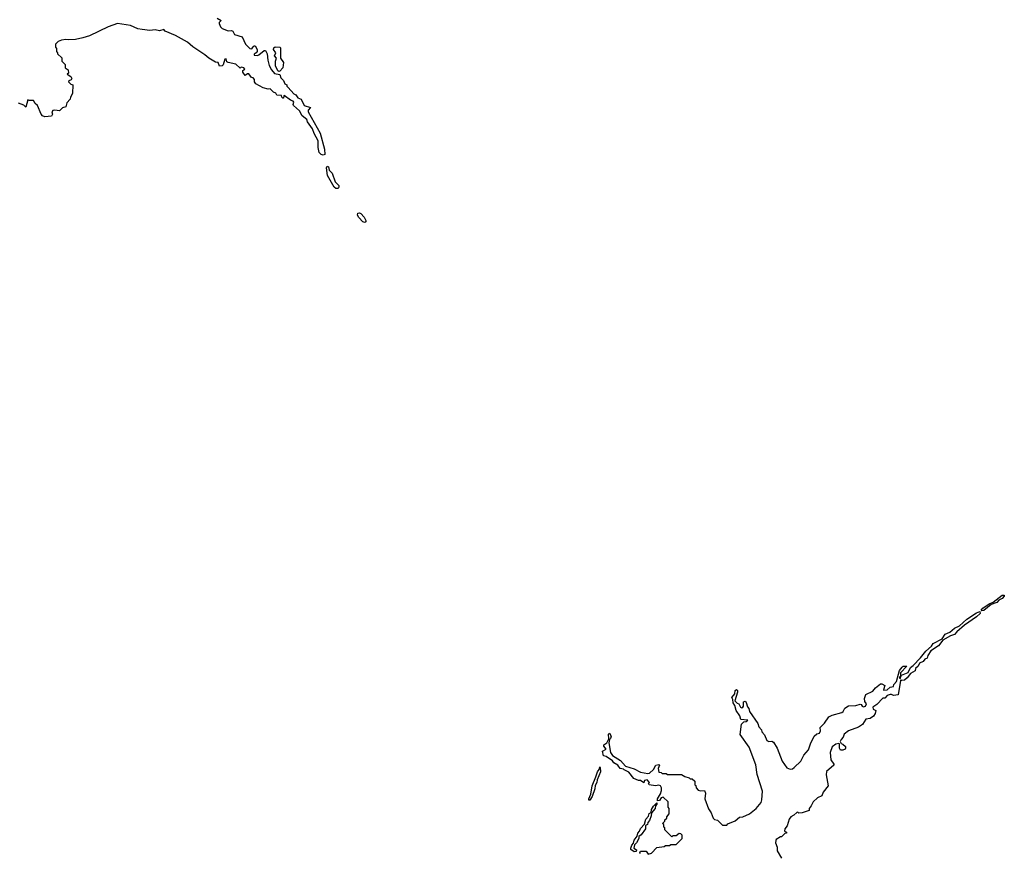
# Model space of a CAD drawing. Extents: x 1980017 to 2252640, y 74400 to 266395.
# Tile 88 of 256: x 2005978 to 2015124, y 189068 to 196812. Entities that reach past the tile are written whole.
import ezdxf

# ---------------------------------------------------------------- set-up
doc = ezdxf.new("R2010")
doc.units = 0

msp = doc.modelspace()

# ---------------------------------------------------------------- linework, layer by layer
at = {"layer": '0CON20XD'}
for points in [[(2007812.5, 196825), (2007847.5, 196805), (2007830, 196785), (2007830, 196775), (2007842.5, 196745), (2007859.3, 196729.3), (2007915, 196707.5), (2007945, 196712.5), (2007956.1, 196706.1), (2007973, 196673), (2008043, 196653), (2008073.9, 196583.9), (2008115, 196542.5), (2008135, 196540), (2008145, 196560), (2008155, 196570), (2008165, 196570), (2008182.5, 196535), (2008183, 196517), (2008175, 196502.5), (2008155, 196490), (2008155, 196482.5), (2008185, 196480), (2008200, 196485), (2008250, 196525), (2008260, 196525), (2008276.2, 196495), (2008281.2, 196435), (2008293.8, 196385), (2008316.2, 196345), (2008345, 196313.3), (2008395, 196302.5), (2008403, 196273), (2008428.3, 196248.3), (2008440, 196215), (2008460, 196205), (2008460, 196195), (2008470.7, 196180.7), (2008525, 196122.5), (2008543, 196113), (2008560, 196085), (2008593, 196073), (2008618.8, 196015), (2008677.5, 195995), (2008657.3, 195972.7), (2008657.5, 195955), (2008768.3, 195758.3), (2008809.6, 195609.6), (2008810.8, 195559.2), (2008797.3, 195552.7), (2008777.8, 195557.8), (2008758.8, 195578.8), (2008750.8, 195625), (2008750.9, 195685), (2008713.6, 195755), (2008698.3, 195798.3), (2008651.3, 195861.3), (2008645, 195886), (2008600, 195920), (2008577.5, 195965), (2008521.2, 196015), (2008518, 196025), (2008524, 196045), (2008518.8, 196055), (2008494.2, 196064.2), (2008435, 196107.5), (2008430, 196105), (2008428.3, 196081.7), (2008421.7, 196081.7), (2008411.7, 196091.7), (2008408.3, 196108.3), (2008365, 196110), (2008358.3, 196128.3), (2008335, 196137.5), (2008305, 196170), (2008285, 196167.5), (2008238.3, 196178.3), (2008170, 196215), (2008160, 196235), (2008160, 196255), (2008145, 196270), (2008130, 196275), (2008105, 196310), (2008095, 196310), (2008071.7, 196291.7), (2008050, 196325), (2008051.7, 196338.3), (2008067.5, 196352.5), (2008060, 196365), (2008035, 196370), (2008025, 196360), (2007985, 196397.5), (2007913, 196413), (2007901.7, 196421.7), (2007895, 196447.5), (2007882.5, 196445), (2007868.3, 196391.7), (2007857.5, 196382.5), (2007835, 196380), (2007820, 196415), (2007795, 196417.5), (2007733, 196453), (2007695.8, 196485.8), (2007585, 196558), (2007535, 196603.8), (2007425.6, 196665.6), (2007330, 196705), (2007315, 196720), (2007275, 196707.5), (2007235, 196717.5), (2007185, 196712.5), (2007115, 196720), (2007075, 196727.5), (2007006.4, 196756.4), (2006885, 196776.7), (2006800, 196745), (2006625, 196662.5), (2006565, 196643.3), (2006495, 196627.5), (2006435, 196623.3), (2006405, 196627.5), (2006365, 196620), (2006335, 196610), (2006310, 196585), (2006310, 196555), (2006320, 196545), (2006320, 196515), (2006330, 196505), (2006330, 196495), (2006368.3, 196458.3), (2006370, 196425), (2006400, 196395), (2006400, 196365), (2006427.5, 196345), (2006430, 196315), (2006420, 196305), (2006452.7, 196282.7), (2006463.3, 196265), (2006456.2, 196253.8), (2006432.5, 196245), (2006430, 196235), (2006451.7, 196211.7), (2006470, 196205), (2006467.5, 196125), (2006448.3, 196091.7), (2006447, 196073), (2006415, 196040), (2006406.4, 196003.6), (2006375, 195992.5), (2006346.2, 195963.8), (2006305, 195972.5), (2006285, 195967.5), (2006276.7, 195955), (2006282.5, 195935), (2006274.3, 195915.7), (2006210.7, 195910.7), (2006190, 195920), (2006177.5, 195935), (2006142.5, 196015), (2006121.7, 196031.7), (2006105, 196060), (2006065, 196060), (2006051.7, 196068.3), (2006035, 196000), (2006017, 196017), (2005965, 196037.5)], [(2008385, 196330), (2008375, 196338), (2008353.3, 196383.3), (2008354.4, 196425), (2008363.8, 196453.8), (2008345.8, 196475), (2008355.6, 196505), (2008335.5, 196535), (2008338.5, 196551.5), (2008351.4, 196558.6), (2008395, 196555.7), (2008400, 196550), (2008400, 196455), (2008427.1, 196415), (2008420.5, 196365), (2008395, 196332), (2008385, 196330)], [(2008915, 195242.1), (2008897.5, 195255), (2008837.9, 195365), (2008827.5, 195435), (2008835, 195450), (2008845.8, 195445), (2008852.5, 195412.5), (2008880.8, 195385), (2008908.1, 195305), (2008941.2, 195271.2), (2008943.5, 195255), (2008935, 195243.3), (2008915, 195242.1)], [(2009185, 194927.8), (2009164.4, 194935), (2009127.5, 194975), (2009115.6, 194995), (2009120, 195015), (2009135, 195016.5), (2009145, 195010.5), (2009177.8, 194977.8), (2009193.5, 194945), (2009194.3, 194935), (2009185, 194927.8)], [(2014915, 191320), (2014907.5, 191325), (2014923.3, 191345), (2014983.8, 191385), (2015020, 191400), (2015105, 191465.7), (2015122.5, 191465), (2015123.8, 191455), (2015105, 191433.8), (2015072.3, 191417.7), (2015055, 191398.8), (2015002.5, 191377.5), (2014935, 191322.5), (2014915, 191320)], [(2011743.3, 189065), (2011736.7, 189075), (2011743.8, 189086.2), (2011796.2, 189086.2), (2011815, 189060), (2011845, 189070), (2011895, 189120), (2011965, 189130), (2011975, 189140), (2012015, 189140), (2012025, 189150), (2012075, 189150), (2012130, 189205), (2012130, 189235), (2012118.3, 189248.3), (2012105, 189250), (2012075, 189230), (2012045, 189230), (2012035, 189220), (2011970, 189285), (2011970, 189305), (2011961.7, 189311.7), (2011960, 189335), (2011950, 189345), (2011970, 189365), (2011971.7, 189378.3), (2011990, 189395), (2011990, 189405), (2012010, 189435), (2012010, 189485), (2012000, 189495), (2012000, 189545), (2011955, 189590), (2011935, 189582.5), (2011921.2, 189558.8), (2011903.6, 189553.6), (2011901.4, 189575), (2011929.7, 189620.3), (2011938.5, 189651.5), (2011938.9, 189675), (2011930, 189695), (2011915, 189700), (2011883.8, 189693.8), (2011825, 189702.5), (2011820, 189715), (2011827.5, 189725), (2011805, 189748.8), (2011782.5, 189745), (2011775, 189722.5), (2011745, 189742.5), (2011725, 189743.3), (2011683.9, 189763.9), (2011635, 189822), (2011591.7, 189841.7), (2011585, 189850), (2011556.4, 189856.4), (2011533.3, 189885), (2011497.3, 189907.3), (2011485.4, 189925.4), (2011425, 189965.6), (2011402, 189972), (2011391.2, 190015), (2011426, 190035), (2011402.7, 190062.7), (2011404, 190075), (2011430, 190095), (2011449.3, 190130.7), (2011446.4, 190173.6), (2011457.5, 190185), (2011470.6, 190155), (2011465.8, 190135), (2011455.9, 190124.1), (2011451.2, 190095), (2011464.3, 190005), (2011485, 189976.2), (2011559.7, 189929.7), (2011605, 189877.5), (2011685, 189852.5), (2011745, 189820.8), (2011812.3, 189807.7), (2011828.6, 189811.4), (2011864.1, 189845.9), (2011886.2, 189885), (2011913.3, 189893.3), (2011920, 189885), (2011907.5, 189855), (2011915, 189820), (2011937, 189817), (2011945, 189810), (2011981.7, 189808.3), (2011995, 189800), (2012125, 189800), (2012155, 189780), (2012195, 189770), (2012205, 189760), (2012225, 189760), (2012248.3, 189738.3), (2012250, 189705), (2012257, 189697), (2012260, 189675), (2012280, 189655), (2012305, 189647.5), (2012340, 189650), (2012347.5, 189625), (2012342.5, 189575), (2012375, 189480), (2012400, 189445), (2012420, 189395), (2012433, 189383), (2012460, 189375), (2012505, 189330), (2012545, 189330), (2012555, 189340), (2012625, 189370), (2012665, 189402.5), (2012695, 189407.5), (2012756.1, 189433.9), (2012820, 189485), (2012865, 189540), (2012872.5, 189565), (2012876.7, 189645), (2012829.3, 189799.3), (2012815, 189890), (2012753.6, 190053.6), (2012670.7, 190170.7), (2012683, 190267), (2012705, 190290), (2012727, 190293), (2012740, 190305), (2012675, 190310), (2012667.5, 190345), (2012633.3, 190395), (2012619.5, 190439.5), (2012603.8, 190465), (2012602.5, 190495), (2012592.5, 190515), (2012620.7, 190549.3), (2012625, 190580), (2012635, 190590), (2012645, 190580), (2012646.7, 190565), (2012620, 190485), (2012641.7, 190461.7), (2012657.5, 190455), (2012672.5, 190425), (2012685, 190420), (2012696.4, 190423.6), (2012702.5, 190435), (2012700, 190475), (2012715, 190480), (2012725, 190470), (2012738.3, 190428.3), (2012751.7, 190411.7), (2012757.5, 190385), (2012834.2, 190274.2), (2012842.3, 190242.3), (2012867.5, 190215), (2012872.5, 190195), (2012897, 190167), (2012916.7, 190115), (2012935, 190106), (2012965, 190110), (2012980.7, 190100.7), (2013013.6, 190043.6), (2013060, 189925), (2013105, 189862.5), (2013135, 189850), (2013155, 189853.3), (2013172.5, 189865), (2013232.5, 189925), (2013261.7, 189978.3), (2013305, 190030), (2013323.8, 190085), (2013357.5, 190155), (2013383, 190177), (2013406.7, 190185), (2013415.9, 190204.1), (2013413.3, 190235), (2013454.1, 190275.9), (2013494.2, 190335.8), (2013525, 190351.2), (2013615, 190376.7), (2013626.7, 190385), (2013642.5, 190415), (2013675, 190436.7), (2013745, 190440), (2013785, 190452.5), (2013795, 190450), (2013802.5, 190435), (2013815, 190428.8), (2013835, 190434), (2013843.8, 190455), (2013828.3, 190478.3), (2013823.8, 190505), (2013838.6, 190541.4), (2013902.5, 190575), (2013927.5, 190605), (2013975, 190642.5), (2013985, 190642.5), (2014012.5, 190625), (2014000, 190585), (2014005, 190582.5), (2014035, 190585.8), (2014065, 190610), (2014093.3, 190616.7), (2014098, 190635), (2014121.2, 190665), (2014150, 190765), (2014175, 190797.5), (2014185, 190806.2), (2014217.5, 190805), (2014160, 190745), (2014160, 190710), (2014150, 190705), (2014150, 190695), (2014158.3, 190691.7), (2014160, 190710), (2014165, 190710), (2014168.3, 190721.7), (2014231.4, 190748.6), (2014251.2, 190795), (2014278.6, 190811.4), (2014346.4, 190883.6), (2014393.9, 190946.1), (2014447.6, 190992.4), (2014464.4, 191015.6), (2014545, 191060), (2014575, 191102.5), (2014617.8, 191122.2), (2014660.8, 191159.2), (2014708.2, 191181.8), (2014775, 191242.5), (2014865, 191300), (2014895, 191312.5), (2014898.8, 191295), (2014866, 191264), (2014755, 191188), (2014682.5, 191125), (2014661.1, 191098.9), (2014622.8, 191087.2), (2014553.6, 191046.4), (2014512, 190995), (2014440.5, 190949.5), (2014414.2, 190905), (2014408.3, 190881.7), (2014385, 190872.5), (2014370, 190850), (2014336.7, 190835), (2014323.5, 190806.5), (2014300, 190785), (2014296.1, 190763.9), (2014251.7, 190738.3), (2014222.1, 190697.9), (2014196.2, 190675), (2014173.3, 190673.3), (2014165, 190680), (2014158.3, 190671.7), (2014139.3, 190540.7), (2014095, 190533.8), (2014075, 190543.8), (2014065, 190542), (2014035, 190532.5), (2014015, 190510), (2013995, 190507.5), (2013939.5, 190450.5), (2013901.4, 190425), (2013905, 190406.7), (2013930, 190395), (2013923.3, 190365), (2013907.8, 190342.2), (2013878.7, 190321.3), (2013835.9, 190314.1), (2013806.7, 190265), (2013770.5, 190239.5), (2013675, 190206.7), (2013637.5, 190175), (2013626.7, 190145), (2013607.5, 190125), (2013600, 190105), (2013607, 190087), (2013625, 190080), (2013648.8, 190058.8), (2013650, 190045), (2013644, 190036), (2013625, 190026), (2013603.3, 190025), (2013593, 190043), (2013593, 190083), (2013586.7, 190086.7), (2013558.8, 190081.2), (2013525, 190057.5), (2013507.5, 190005), (2013512.5, 189935), (2013540, 189895), (2013540, 189885), (2013473, 189827), (2013467.5, 189795), (2013487, 189693), (2013442.5, 189635), (2013428.8, 189601.2), (2013387, 189583), (2013346.7, 189545), (2013330.7, 189509.3), (2013310, 189485), (2013310, 189465), (2013245, 189442.5), (2013215, 189440), (2013205, 189450), (2013195, 189447.5), (2013168.3, 189421.7), (2013142.3, 189407.7), (2013123.8, 189385), (2013106.2, 189323.8), (2013084, 189295), (2013083.3, 189273.3), (2013100, 189265), (2013100, 189255), (2013085, 189250), (2013055, 189220), (2013045, 189220), (2013005, 189196.7), (2013000, 189185), (2012997.5, 189165), (2013012.5, 189125), (2013015, 189090), (2013053.9, 189023.9)], [(2011275, 189560), (2011265, 189560), (2011264.3, 189575), (2011281.7, 189618.3), (2011294.4, 189695.6), (2011330.8, 189779.2), (2011344, 189825), (2011360, 189845), (2011365, 189870), (2011370, 189865), (2011372, 189825), (2011341.2, 189748.8), (2011338.1, 189725), (2011322.5, 189697.5), (2011319.4, 189665), (2011295.5, 189594.5), (2011275, 189560)], [(2011685, 189082.5), (2011655, 189102.5), (2011653.8, 189115), (2011665, 189142.5), (2011678.3, 189161.7), (2011685, 189190), (2011714.1, 189225.9), (2011720, 189255), (2011735.9, 189274.1), (2011743.4, 189296.6), (2011782.5, 189337.5), (2011794.5, 189385.5), (2011818.8, 189411.2), (2011825, 189436.2), (2011842.5, 189447.5), (2011846.2, 189475), (2011865, 189506.2), (2011895, 189537.5), (2011896.7, 189525), (2011883, 189507), (2011880, 189485), (2011847.5, 189445), (2011843.3, 189415), (2011827, 189373), (2011812.5, 189355), (2011810, 189335), (2011790, 189325), (2011790, 189295), (2011751.2, 189238.8), (2011730, 189225), (2011727.5, 189205), (2011706.2, 189163.8), (2011687.5, 189145), (2011682.5, 189115), (2011708.3, 189098.3), (2011705, 189083.8), (2011685, 189082.5)]]:
    msp.add_lwpolyline(points, dxfattribs=at)

doc.saveas('drawing.dxf')
